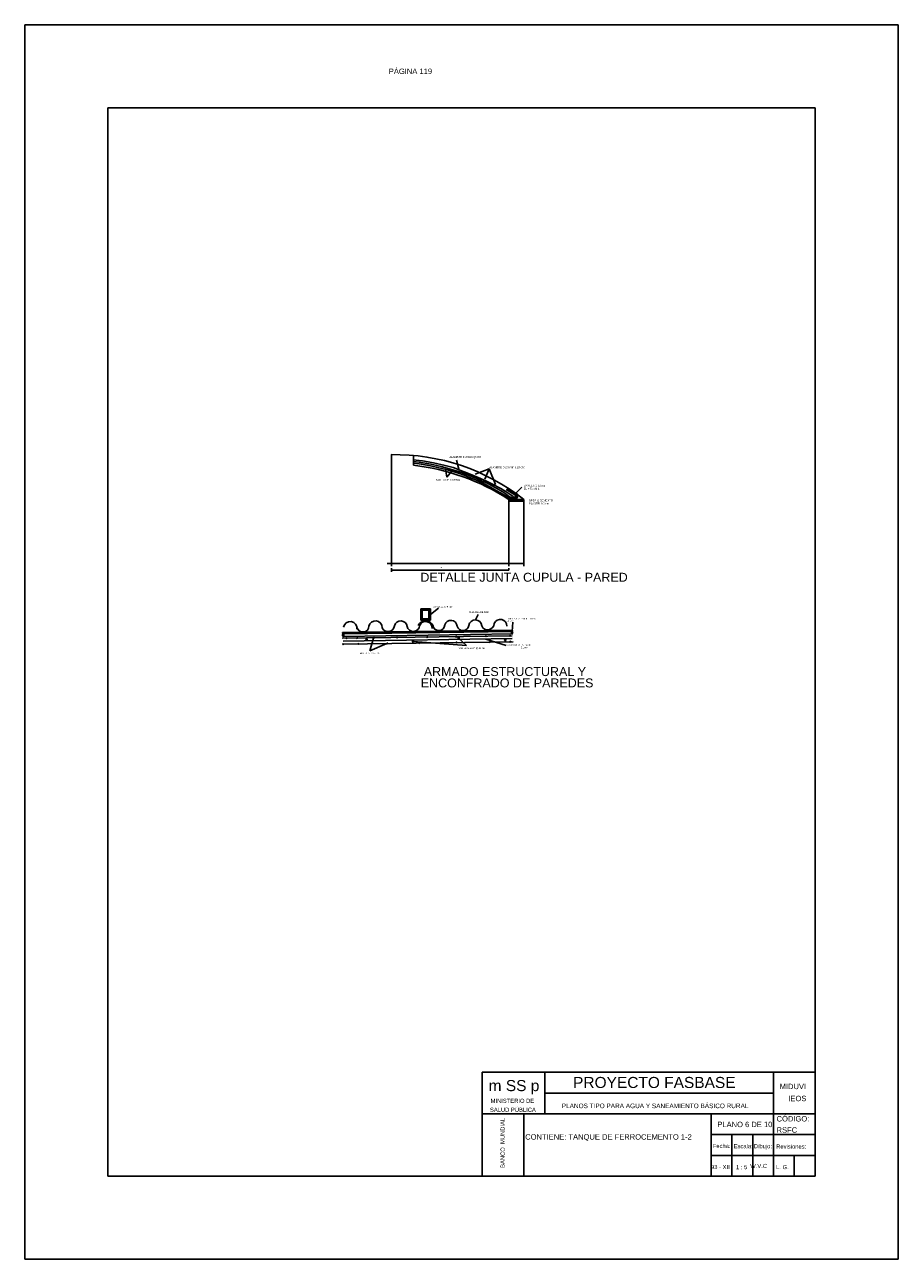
# Model space of a CAD drawing. Header units: metres. Extents: x 1704 to 4131, y 3282 to 4241.
# Tile 23 of 78: x 2094 to 2115, y 4207 to 4237. Entities that reach past the tile are written whole.
import ezdxf
from ezdxf.enums import TextEntityAlignment as Align

# ---------------------------------------------------------------- set-up
doc = ezdxf.new("R2010")
doc.units = ezdxf.units.M
doc.linetypes.add('ACAD_ISO02W100', pattern=[15, 12, -3])
doc.layers.add('Cotas', color=7, linetype='Continuous')
doc.layers.add('Dibujo', color=7, linetype='Continuous')
doc.styles.add('Annotative', font='arial.ttf')
doc.styles.get("Standard").update_dxf_attribs({"font": 'arial.ttf'})
pattern_1 = [(50, (-1867.246343, 1684.768247), (0.0546554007, -0.00478172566), [0.005715, -0.062865]), (355, (-1867.246343, 1684.76825), (-0.0105730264, 0.0573170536), [0.004572, -0.05029217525]), (100.4514447, (-1867.24179, 1684.76785), (0.0440823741, 0.0525353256), [0.00485700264, -0.0534270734]), (46.1842, (-1867.24634, 1684.78349), (0.0813237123, -0.0126126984), [0.0085725, -0.0942975]), (96.6355576, (-1867.239566, 1684.78244), (0.0712212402, 0.0742278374), [0.007285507, -0.0801406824]), (351.1841512, (-1867.24634, 1684.78349), (0.0712212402, 0.0742278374), [0.0068579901, -0.0754379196]), (21, (-1867.238723, 1684.779677), (0.0454843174, -0.03067955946), [0.005715, -0.062865]), (326, (-1867.238723, 1684.77968), (0.0185406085, 0.05525638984), [0.004572, -0.050292]), (71.451445, (-1867.23493, 1684.77712), (0.0640249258, 0.02457683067), [0.00485700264, -0.0534269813]), (37.5, (-1867.246343, 1684.768247), (0.000926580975, 0.02536651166), [0, -0.0496824, 0, -0.051054, 0, -0.0504825]), (7.5, (-1867.246343, 1684.768247), (0.02004589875, 0.03005417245), [0, -0.0291084, 0, -0.0485394, 0, -0.0192405]), (327.5, (-1867.263336, 1684.768247), (0.04067717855, -0.0017186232), [0, -0.01905, 0, -0.059436, 0, -0.078867]), (317.5, (-1867.270956, 1684.768247), (0.04443875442, 0.0076279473), [0, -0.024765, 0, -0.0394716, 0, -0.056007])]

msp = doc.modelspace()

# ---------------------------------------------------------------- hatches: boundary and pattern name
at = {"layer": 'Dibujo', "linetype": 'ByBlock'}
h = msp.add_hatch(dxfattribs=at)
h.set_pattern_fill('AR-CONC', color=0, scale=0.0003)
h.set_pattern_definition(pattern_1)
h.paths.add_polyline_path([(2105.587, 4225.595), (2105.542, 4225.595), (2105.226, 4225.595), (2105.226, 4225.552), (2105.587, 4225.552), (2105.587, 4225.557)])
h = msp.add_hatch(dxfattribs=at)
h.set_pattern_fill('AR-CONC', color=0, scale=0.0003)
h.set_pattern_definition(pattern_1)
h.paths.add_polyline_path([(2103.344, 4222.958), (2103.113, 4222.958), (2103.149, 4222.926), (2103.306, 4222.926)])
h.paths.add_polyline_path([(2103.149, 4222.926), (2103.113, 4222.958), (2103.113, 4222.692), (2103.149, 4222.723)])
h.paths.add_polyline_path([(2103.344, 4222.958), (2103.306, 4222.926), (2103.306, 4222.723), (2103.344, 4222.692)])
h.paths.add_polyline_path([(2103.306, 4222.723), (2103.149, 4222.723), (2103.113, 4222.692), (2103.344, 4222.692)])

# ---------------------------------------------------------------- linework, layer by layer
at = {"layer": 'Cotas', "color": 0, "linetype": 'ByBlock'}
for p, q in [((2102.405, 4223.94), (2102.405, 4223.85)), ((2105.226, 4223.94), (2105.226, 4223.893)), ((2102.405, 4223.893), (2105.226, 4223.893))]:
    msp.add_line(p, q, dxfattribs=at)
at = {"layer": 'Dibujo', "color": 0, "linetype": 'ByBlock'}
for p, q in [((2093.592, 4237.014), (2114.592, 4237.014)), ((2093.592, 4207.314), (2093.592, 4237.014)), ((2093.592, 4237.014), (2096.592, 4237.014)), ((2093.592, 4237.014), (2096.092, 4237.014)), ((2114.592, 4237.014), (2114.592, 4207.314)), ((2095.592, 4235.014), (2095.592, 4209.314)), ((2112.592, 4235.014), (2095.592, 4235.014)), ((2112.592, 4235.014), (2112.592, 4209.314)), ((2102.405, 4226.671), (2102.405, 4223.987)), ((2102.934, 4226.547), (2102.934, 4226.64)), ((2102.999, 4226.541), (2102.934, 4226.547)), ((2102.934, 4226.547), (2102.934, 4226.416)), ((2103.077, 4226.533), (2102.999, 4226.541)), ((2103.153, 4226.52), (2103.077, 4226.533)), ((2103.288, 4226.497), (2103.153, 4226.52)), ((2103.367, 4226.484), (2103.288, 4226.497)), ((2103.42, 4226.473), (2103.367, 4226.484)), ((2103.702, 4226.411), (2103.42, 4226.473)), ((2103.89, 4226.36), (2103.702, 4226.411)), ((2103.709, 4226.321), (2103.742, 4226.126)), ((2103.742, 4226.126), (2103.895, 4226.313)), ((2104.158, 4226.255), (2103.89, 4226.36)), ((2104.026, 4226.321), (2103.97, 4226.538)), ((2104.42, 4226.199), (2104.759, 4226.329)), ((2104.759, 4226.329), (2104.652, 4226.084)), ((2104.759, 4226.329), (2104.911, 4225.955)), ((2104.303, 4226.205), (2104.158, 4226.255)), ((2104.493, 4226.12), (2104.303, 4226.205)), ((2104.693, 4226.034), (2104.493, 4226.12)), ((2104.821, 4225.967), (2104.693, 4226.034)), ((2105.041, 4225.854), (2104.821, 4225.967)), ((2105.032, 4225.749), (2105.186, 4225.659)), ((2105.208, 4225.749), (2105.041, 4225.854)), ((2105.141, 4225.735), (2105.083, 4225.78)), ((2105.205, 4225.692), (2105.141, 4225.735)), ((2105.163, 4225.831), (2105.393, 4225.694)), ((2105.205, 4225.851), (2105.198, 4225.842)), ((2105.198, 4225.842), (2105.209, 4225.832)), ((2105.331, 4225.668), (2105.208, 4225.749)), ((2105.209, 4225.832), (2105.253, 4225.807)), ((2105.253, 4225.807), (2105.306, 4225.774)), ((2105.306, 4225.774), (2105.38, 4225.729)), ((2105.38, 4225.729), (2105.406, 4225.713)), ((2105.394, 4225.743), (2105.538, 4225.886)), ((2105.428, 4225.72), (2105.394, 4225.743)), ((2105.432, 4225.712), (2105.428, 4225.72)), ((2105.186, 4225.659), (2105.246, 4225.624)), ((2105.249, 4225.658), (2105.205, 4225.692)), ((2105.226, 4223.987), (2105.226, 4225.595)), ((2105.226, 4225.595), (2105.542, 4225.595)), ((2105.226, 4225.552), (2105.587, 4225.552)), ((2105.246, 4225.624), (2105.275, 4225.618)), ((2105.274, 4225.645), (2105.249, 4225.658)), ((2105.319, 4225.632), (2105.274, 4225.645)), ((2105.275, 4225.618), (2105.318, 4225.609)), ((2105.318, 4225.609), (2105.363, 4225.607)), ((2105.35, 4225.624), (2105.319, 4225.632)), ((2105.347, 4225.651), (2105.331, 4225.668)), ((2105.37, 4225.647), (2105.347, 4225.651)), ((2105.377, 4225.627), (2105.35, 4225.624)), ((2105.363, 4225.607), (2105.394, 4225.607)), ((2105.389, 4225.657), (2105.37, 4225.647)), ((2105.395, 4225.638), (2105.377, 4225.627)), ((2105.393, 4225.677), (2105.389, 4225.657)), ((2105.393, 4225.694), (2105.393, 4225.677)), ((2105.394, 4225.607), (2105.419, 4225.622)), ((2105.408, 4225.652), (2105.395, 4225.638)), ((2105.406, 4225.713), (2105.411, 4225.708)), ((2105.411, 4225.67), (2105.408, 4225.652)), ((2105.411, 4225.708), (2105.411, 4225.696)), ((2105.411, 4225.696), (2105.411, 4225.67)), ((2105.419, 4225.622), (2105.432, 4225.636)), ((2105.432, 4225.702), (2105.432, 4225.712)), ((2105.437, 4225.69), (2105.432, 4225.702)), ((2105.432, 4225.636), (2105.437, 4225.652)), ((2105.437, 4225.676), (2105.437, 4225.69)), ((2105.437, 4225.667), (2105.437, 4225.676)), ((2105.437, 4225.652), (2105.437, 4225.667)), ((2105.542, 4225.595), (2105.587, 4225.595)), ((2105.587, 4225.595), (2105.587, 4225.557)), ((2105.587, 4225.557), (2105.587, 4223.987)), ((2102.301, 4224.056), (2105.587, 4224.056)), ((2103.113, 4222.958), (2103.344, 4222.958)), ((2103.113, 4222.692), (2103.113, 4222.958)), ((2103.149, 4222.926), (2103.306, 4222.926)), ((2103.149, 4222.723), (2103.149, 4222.926)), ((2103.306, 4222.926), (2103.306, 4222.723)), ((2103.344, 4222.825), (2103.542, 4222.98)), ((2103.344, 4222.958), (2103.344, 4222.692)), ((2104.492, 4222.828), (2104.426, 4222.694)), ((2101.239, 4222.393), (2105.323, 4222.452)), ((2103.344, 4222.692), (2103.113, 4222.692)), ((2103.306, 4222.723), (2103.149, 4222.723)), ((2105.329, 4222.64), (2105.309, 4222.416)), ((2105.321, 4222.44), (2105.323, 4222.452)), ((2101.221, 4222.253), (2105.312, 4222.312)), ((2101.232, 4222.387), (2101.232, 4222.393)), ((2101.232, 4222.393), (2101.239, 4222.393)), ((2101.234, 4222.38), (2101.232, 4222.387)), ((2101.232, 4222.34), (2101.238, 4222.353)), ((2101.232, 4222.318), (2101.232, 4222.34)), ((2101.244, 4222.296), (2101.232, 4222.318)), ((2101.238, 4222.365), (2101.234, 4222.38)), ((2101.238, 4222.353), (2101.238, 4222.365)), ((2101.254, 4222.361), (2101.238, 4222.361)), ((2101.244, 4222.296), (2101.256, 4222.307)), ((2101.256, 4222.296), (2101.244, 4222.296)), ((2105.312, 4222.245), (2101.249, 4222.188)), ((2101.249, 4222.112), (2105.33, 4222.171)), ((2101.254, 4222.361), (2105.309, 4222.416)), ((2101.262, 4222.343), (2101.254, 4222.361)), ((2105.323, 4222.362), (2101.256, 4222.296)), ((2101.256, 4222.307), (2101.263, 4222.325)), ((2101.263, 4222.325), (2101.262, 4222.343)), ((2101.311, 4222.271), (2101.34, 4222.237)), ((2101.326, 4222.254), (2101.312, 4222.237)), ((2101.326, 4222.254), (2101.343, 4222.274)), ((2101.567, 4222.275), (2101.595, 4222.241)), ((2101.581, 4222.258), (2101.567, 4222.241)), ((2101.581, 4222.258), (2101.598, 4222.278)), ((2101.978, 4222.255), (2101.89, 4221.952)), ((2101.971, 4222.281), (2102, 4222.247)), ((2101.985, 4222.264), (2101.971, 4222.247)), ((2101.985, 4222.264), (2102.002, 4222.283)), ((2102.53, 4222.289), (2102.559, 4222.255)), ((2102.545, 4222.272), (2102.53, 4222.255)), ((2102.545, 4222.272), (2102.561, 4222.291)), ((2104.209, 4222.078), (2102.928, 4222.177)), ((2103.079, 4222.139), (2103.096, 4222.158)), ((2103.252, 4222.299), (2103.281, 4222.265)), ((2103.252, 4222.299), (2103.281, 4222.265)), ((2103.267, 4222.282), (2103.252, 4222.265)), ((2103.267, 4222.282), (2103.252, 4222.265)), ((2103.267, 4222.282), (2103.283, 4222.302)), ((2103.267, 4222.282), (2103.283, 4222.302)), ((2103.948, 4222.309), (2103.977, 4222.275)), ((2103.962, 4222.292), (2103.948, 4222.275)), ((2103.953, 4222.168), (2103.981, 4222.135)), ((2103.962, 4222.292), (2103.979, 4222.312)), ((2103.967, 4222.151), (2103.984, 4222.171)), ((2104.021, 4222.259), (2104.209, 4222.078)), ((2104.662, 4222.319), (2104.691, 4222.286)), ((2104.677, 4222.302), (2104.663, 4222.286)), ((2104.677, 4222.302), (2104.694, 4222.322)), ((2104.677, 4222.236), (2105.167, 4222.078)), ((2104.754, 4222.18), (2104.783, 4222.146)), ((2104.769, 4222.163), (2104.755, 4222.146)), ((2104.769, 4222.163), (2104.786, 4222.183)), ((2105.246, 4222.188), (2105.275, 4222.154)), ((2105.26, 4222.171), (2105.246, 4222.154)), ((2105.249, 4222.328), (2105.278, 4222.294)), ((2105.263, 4222.311), (2105.249, 4222.294)), ((2105.26, 4222.171), (2105.277, 4222.191)), ((2105.263, 4222.311), (2105.28, 4222.331)), ((2105.295, 4222.389), (2105.294, 4222.383)), ((2105.294, 4222.383), (2105.294, 4222.375)), ((2105.294, 4222.375), (2105.297, 4222.366)), ((2105.296, 4222.393), (2105.295, 4222.389)), ((2105.298, 4222.399), (2105.296, 4222.393)), ((2105.297, 4222.366), (2105.301, 4222.359)), ((2105.299, 4222.403), (2105.298, 4222.399)), ((2105.3, 4222.406), (2105.299, 4222.403)), ((2105.309, 4222.416), (2105.3, 4222.406)), ((2105.301, 4222.359), (2105.314, 4222.366)), ((2105.309, 4222.416), (2105.316, 4222.423)), ((2105.309, 4222.416), (2105.316, 4222.408)), ((2105.314, 4222.366), (2105.32, 4222.374)), ((2105.316, 4222.423), (2105.319, 4222.43)), ((2105.316, 4222.408), (2105.319, 4222.399)), ((2105.319, 4222.43), (2105.321, 4222.44)), ((2105.319, 4222.399), (2105.32, 4222.39)), ((2105.32, 4222.39), (2105.323, 4222.38)), ((2105.32, 4222.374), (2105.323, 4222.38)), ((2101.234, 4222.129), (2101.263, 4222.095)), ((2101.249, 4222.112), (2101.234, 4222.095)), ((2101.249, 4222.112), (2101.265, 4222.132)), ((2101.596, 4222.134), (2101.625, 4222.1)), ((2101.611, 4222.117), (2101.596, 4222.1)), ((2101.611, 4222.117), (2101.627, 4222.137)), ((2101.89, 4221.952), (2102.3, 4222.127)), ((2102.286, 4222.144), (2102.315, 4222.11)), ((2102.3, 4222.127), (2102.286, 4222.11)), ((2102.3, 4222.127), (2102.317, 4222.147)), ((2103.079, 4222.139), (2103.065, 4222.122)), ((2103.967, 4222.151), (2103.953, 4222.135)), ((2104.592, 4211.814), (2104.592, 4209.314)), ((2112.592, 4211.814), (2104.592, 4211.814)), ((2106.092, 4211.814), (2106.092, 4210.814)), ((2111.592, 4209.314), (2111.592, 4211.814)), ((2111.592, 4211.314), (2106.092, 4211.314)), ((2112.592, 4210.814), (2104.592, 4210.814)), ((2105.592, 4210.814), (2105.592, 4209.314)), ((2105.592, 4209.314), (2105.592, 4210.814)), ((2110.092, 4209.314), (2110.092, 4210.814)), ((2112.592, 4210.314), (2110.092, 4210.314)), ((2110.592, 4209.314), (2110.592, 4210.314)), ((2111.092, 4209.314), (2111.092, 4210.314)), ((2112.592, 4209.814), (2110.092, 4209.814)), ((2112.092, 4209.314), (2112.092, 4209.814)), ((2112.592, 4209.314), (2095.592, 4209.314)), ((2114.592, 4207.314), (2093.592, 4207.314))]:
    msp.add_line(p, q, dxfattribs=at)
for centre in [(2101.81, 4222.228), (2102.928, 4222.177), (2104.021, 4222.259), (2105.142, 4222.211)]:
    msp.add_circle(centre, 0.0173, dxfattribs=at)
for centre, radius, start, end in [((2102.481, 4221.651), 5.021, 51.7831, 90.8764), ((2102.259, 4220.984), 5.566, 59.5128, 83.0327), ((2102.373, 4221.389), 5.107, 58.6271, 83.6944), ((2102.352, 4221.178), 5.27, 56.9542, 83.6592), ((2101.417, 4222.497), 0.161, 351.6923, 171.6923), ((2101.72, 4222.551), 0.147, 192.7744, 358.7953), ((2102.023, 4222.513), 0.16, 358.3131, 167.7078), ((2102.325, 4222.574), 0.156, 204.7008, 353.1195), ((2102.63, 4222.52), 0.154, 6.8307, 166.5734), ((2102.932, 4222.572), 0.154, 192.7169, 354.1717), ((2103.227, 4222.486), 0.191, 24.2786, 157.705), ((2103.23, 4222.502), 0.154, 354.1454, 159.5724), ((2103.545, 4222.582), 0.145, 186.543, 357.5745), ((2103.835, 4222.536), 0.15, 2.668, 164.8813), ((2104.125, 4222.584), 0.145, 196.2476, 351.962), ((2104.423, 4222.537), 0.158, 6.2686, 171.8843), ((2104.722, 4222.61), 0.153, 201.5909, 359.7424), ((2105.023, 4222.545), 0.162, 359.0551, 156.5593)]:
    msp.add_arc(centre, radius, start, end, dxfattribs=at)

# ---------------------------------------------------------------- texts
at = {"layer": 'Cotas', "color": 0, "linetype": 'ByBlock'}
msp.add_text('R1', height=0.021, dxfattribs=at).set_placement((2103.588, 4223.946))
at = {"layer": 'Dibujo', "color": 0, "linetype": 'ByBlock'}
for s, height, p in [('ALAMBRE D 2.5cm @ cmt', 0.04516, (2103.802, 4226.593)), ('ALAMBRE D 2.5 mm a 20 cmt', 0.04516, (2104.761, 4226.345)), ('MALLA DE CORRAL', 0.04516, (2103.485, 4226.042)), ('VARILLA D 12 mm', 0.04516, (2105.59, 4225.9)), ('EL # Tab N 1', 0.04516, (2105.59, 4225.828)), ('BREA O CEMENTO ', 0.04516, (2105.716, 4225.548)), ('PLASTIO 0.5 mm', 0.04516, (2105.716, 4225.475)), ('l', 0.0452, (2105.945, 4225.49)), ('ALFAGIA 4 x 5 cmt', 0.03809, (2103.416, 4222.989)), ('PLANCHA DE ZINC', 0.03809, (2104.275, 4222.862)), ('TUBERIA DE POLIETILENO ', 0.03809, (2105.198, 4222.706)), ("d 1/2''", 0.0381, (2105.198, 4222.645)), ('MALLA DE CORRAL', 0.03809, (2101.648, 4221.872)), ('VARILLAS 8 mm @ 40 cm', 0.03809, (2104.02, 4221.998)), ('ALAMBRE d 2.5 mm @ ', 0.03809, (2105.194, 4222.073)), ('                      2.1 mm', 0.03809, (2105.194, 4222.012)), ('m SS p', 0.2662, (2104.744, 4211.36)), ('PROYECTO FASBASE', 0.26624, (2106.774, 4211.435)), ('PLANOS TIPO PARA AGUA Y SANEAMIENTO BÁSICO RURAL', 0.11076, (2106.502, 4210.95))]:
    msp.add_text(s, height=height, dxfattribs=at).set_placement(p)
at = {"layer": 'Dibujo', "linetype": 'ACAD_ISO02W100'}
for s, p in [('DETALLE JUNTA CUPULA - PARED', (2103.103, 4223.614)), ('ARMADO ESTRUCTURAL Y ', (2103.185, 4221.345)), ('ENCONFRADO DE PAREDES ', (2103.112, 4221.072))]:
    msp.add_text(s, height=0.21478, dxfattribs=at).set_placement(p)
at = {"layer": 'Dibujo', "color": 0, "linetype": 'ByBlock', "style": 'Annotative'}
for s, p in [('MIDUVI', (2111.74, 4211.408)), ('IEOS', (2111.948, 4211.118)), ('PLANO 6 DE 10', (2110.242, 4210.494)), ('CÓDIGO:', (2111.666, 4210.63)), ('CONTIENE: TANQUE DE FERROCEMENTO 1-2', (2105.623, 4210.193)), ('RSFC', (2111.665, 4210.36))]:
    msp.add_text(s, height=0.13, dxfattribs=at).set_placement(p)
at = {"layer": 'Dibujo', "color": 0, "linetype": 'ByBlock'}
for s, p in [('MINISTERIO DE', (2105.315, 4211.077)), ('SALUD PÚBLICA', (2105.327, 4210.861)), ('Fecha:', (2110.346, 4209.991)), ('Escala:', (2110.863, 4209.986)), ('Dibujo:', (2111.339, 4209.986)), ('Revisiones:', (2112.017, 4209.976)), ('93 - XII', (2110.314, 4209.485)), ('1 : 5', (2110.826, 4209.482)), ('W.V.C', (2111.234, 4209.51)), ('L. G. ', (2111.826, 4209.483))]:
    msp.add_text(s, height=0.1, dxfattribs=at).set_placement(p, align=Align.CENTER)
msp.add_text('BANCO  MUNDIAL', height=0.1, rotation=90, dxfattribs=at).set_placement((2105.129, 4210.115), align=Align.CENTER)
at = {"layer": 'Dibujo', "color": 0, "linetype": 'ByBlock', "insert": (2102.344, 4235.958), "char_height": 0.13, "width": 2.90393, "attachment_point": 1}
msp.add_mtext('PÁGINA 119', dxfattribs=at)

doc.saveas('drawing.dxf')
